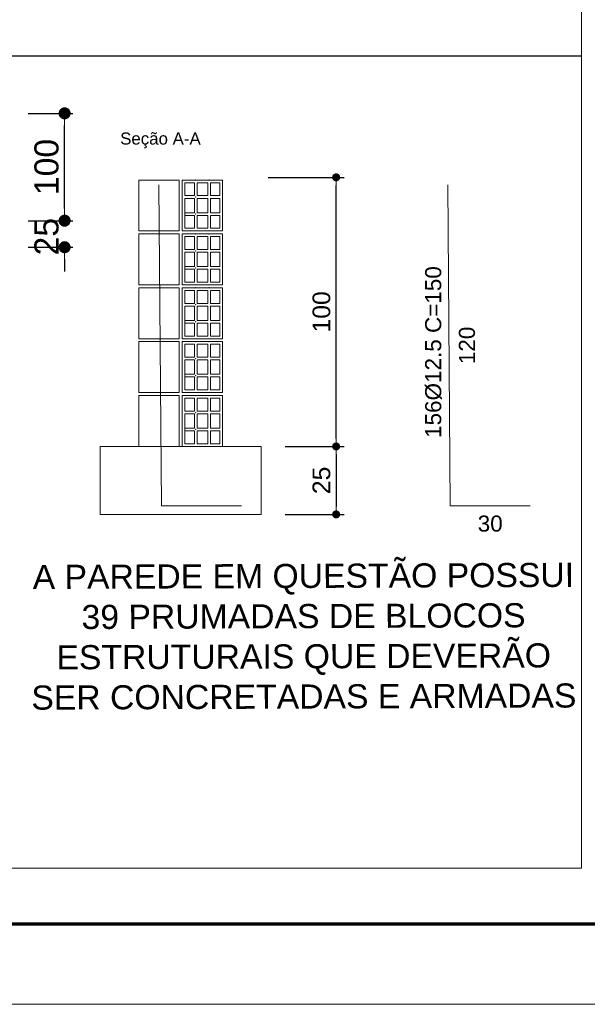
# Model space of a CAD drawing. Header units: millimetres. Extents: x 83 to 471, y -739 to 93.
# Tile 42 of 185: x 187.54 to 194.59, y -640.96 to -628.72. Entities that reach past the tile are written whole.
import ezdxf
from ezdxf.enums import TextEntityAlignment as Align

# ---------------------------------------------------------------- set-up
doc = ezdxf.new("R2010")
doc.units = ezdxf.units.MM
for name, color, linetype, lineweight in [('__MAGNUS.Cota', 30, 'Continuous', 9), ('__MAGNUS.Margem', 7, 'Continuous', 70), ('__MAGNUS.Selo', 7, 'Continuous', 30), ('COTAS', 250, 'Continuous', 5), ('PECA_COMPLETA', 7, 'Continuous', 0), ('SEC_CONT_VIG_CONCRETO_CORTE', 7, 'Continuous', 9), ('SEC_REF_TXT_NOMES', 7, 'Continuous', 9), ('SEC_REF_TXT_POSICOES_ARM_ESTRIBOS', 7, 'Continuous', 9), ('SECAO_VERTICAL', 7, 'Continuous', 0)]:
    doc.layers.add(name, color=color, linetype=linetype, lineweight=lineweight)
doc.layers.add('PGCR_Arq_TEXTO', color=7, linetype='Continuous')
doc.styles.add('Arial', font='arial.ttf')
doc.styles.add('Arial Narrow', font='ARIALN.TTF')
doc.dimstyles.new('Copy of UM_75.000000', dxfattribs={"dimtxt": 0.3, "dimasz": 0.15, "dimexe": 0.1, "dimexo": 0.3, "dimgap": 0.07, "dimtad": 1, "dimdec": 0, "dimlfac": 75, "dimzin": 0, "dimdsep": 46, "dimtxsty": 'Arial', "dimblk": 'DOT', "dimcen": 0.09, "dimdle": 0.1, "dimclrd": 30, "dimclre": 30, "dimclrt": 7, "dimadec": 1, "dimazin": 2, "dimtfac": 1, "dimtdec": 0, "dimtofl": 0, "dimtmove": 0, "dimatfit": 3, "dimldrblk": 'DOT', "dimfxl": 1, "dimtolj": 1, "dimarcsym": 0})
doc.dimstyles.new('UM_30.000000', dxfattribs={"dimtxt": 0.22, "dimasz": 0.1, "dimexe": 0.1, "dimexo": 0.3, "dimgap": 0.07, "dimtad": 1, "dimdec": 0, "dimlfac": 30, "dimzin": 0, "dimdsep": 46, "dimtxsty": 'Arial', "dimblk": 'DOT', "dimcen": 0.09, "dimdle": 0.1, "dimclrd": 30, "dimclre": 30, "dimclrt": 256, "dimadec": 1, "dimazin": 2, "dimtfac": 1, "dimtdec": 0, "dimtofl": 0, "dimtmove": 0, "dimatfit": 3, "dimldrblk": 'DOT', "dimfxl": 1, "dimtolj": 1, "dimarcsym": 0})

# ---------------------------------------------------------------- blocks, each defined once
blk = doc.blocks.new('*U1866')
at = {"layer": '__MAGNUS.Margem', "linetype": 'Continuous'}
blk.add_line((-980.92, -2.28), (173.08, -2.28), dxfattribs=at)
at = {"layer": '__MAGNUS.Margem', "lineweight": 9}
blk.add_line((-1005.92, -12.28), (183.08, -12.28), dxfattribs=at)
at = {"layer": '__MAGNUS.Selo', "style": 'Arial Narrow', "width": 1}
for tag, height, p in [('PROPRIETÁRIO', 3.4, (17.21, 48.91)), ('EDIFICAÇÃORESIDENCIAL', 3.4, (17.21, 40.61)), ('ESTRUTURAL', 3.4, (17.8, 20.69)), ('ANTEPROJETO', 2.43, (111.69, 13.5)), ('ARQ01/01', 5.5, (139.44, 9.5)), ('INDICADA', 2.43, (111.53, 8))]:
    blk.add_attdef(tag, text='', height=height, dxfattribs=at).set_placement(p, align=Align.MIDDLE_LEFT)
at = {"layer": '__MAGNUS.Selo', "lineweight": 30, "flags": 104}
for tag, p in [('ENDEREÇODAOBRA', (17.21, 33.54)), ('ENDEREÇODAOBRA', (17.21, 27.87)), ('TÍTULO', (17.21, 10.8))]:
    blk.add_attdef(tag, text='', height=3.4, dxfattribs=at).set_placement(p, align=Align.MIDDLE_LEFT)
blk = doc.blocks.new('_DOT')
at = {"layer": '__MAGNUS.Cota', "linetype": 'ByBlock'}
blk.add_line((-0.5, 0), (-1, 0), dxfattribs=at)
at = {"layer": '__MAGNUS.Cota', "linetype": 'ByBlock', "const_width": 0.5}
blk.add_lwpolyline([(-0.25, 0, 1), (0.25, 0, 1)], format="xyb", close=True, dxfattribs=at)
blk = doc.blocks.new('*D4580')
at = {"layer": 'COTAS', "color": 30, "lineweight": -2}
for p, q in [((188.095, -631.069), (188.095, -630.919)), ((187.64, -631.219), (188.195, -631.219)), ((187.64, -631.549), (188.195, -631.549)), ((188.095, -631.699), (188.095, -631.849))]:
    blk.add_line(p, q, dxfattribs=at)
at = {"layer": 'Defpoints', "color": 0}
for p in [(187.34, -631.219), (188.095, -631.219), (187.34, -631.549)]:
    blk.add_point(p, dxfattribs=at)
at = {"layer": 'COTAS', "color": 30, "linetype": 'ByBlock', "lineweight": -2, "xscale": 0.15, "yscale": 0.15, "zscale": 0.15}
for p, rotation in [((188.095, -631.219), 270), ((188.095, -631.549), 90)]:
    blk.add_blockref('_DOT', p, dxfattribs=dict(at, rotation=rotation))
at = {"layer": 'COTAS', "color": 7, "insert": (187.871, -631.418), "char_height": 0.3, "attachment_point": 5, "rotation": 90, "style": 'Arial'}
blk.add_mtext('\\A1;25', dxfattribs=at)
blk = doc.blocks.new('*D4581')
at = {"layer": 'COTAS', "color": 30, "lineweight": -2}
for p, q in [((187.64, -629.884), (188.195, -629.884)), ((188.095, -631.069), (188.095, -630.034)), ((187.64, -631.219), (188.195, -631.219))]:
    blk.add_line(p, q, dxfattribs=at)
at = {"layer": 'Defpoints', "color": 0}
for p in [(187.34, -629.884), (188.095, -629.884), (187.34, -631.219)]:
    blk.add_point(p, dxfattribs=at)
at = {"layer": 'COTAS', "color": 30, "linetype": 'ByBlock', "lineweight": -2, "xscale": 0.15, "yscale": 0.15, "zscale": 0.15}
for p, rotation in [((188.095, -629.884), 90), ((188.095, -631.219), 270)]:
    blk.add_blockref('_DOT', p, dxfattribs=dict(at, rotation=rotation))
at = {"layer": 'COTAS', "color": 7, "insert": (187.871, -630.551), "char_height": 0.3, "attachment_point": 5, "rotation": 90, "style": 'Arial'}
blk.add_mtext('\\A1;100', dxfattribs=at)
blk = doc.blocks.new('*D4756')
at = {"layer": 'Defpoints', "color": 0}
for p in [(192.856, -630.774), (192.887, -634.767), (193.269, -634.767)]:
    blk.add_point(p, dxfattribs=at)
at = {"layer": 'COTAS', "insert": (193.097, -632.77), "char_height": 0.2, "attachment_point": 5, "rotation": 90, "style": 'Arial'}
blk.add_mtext('\\A1;120', dxfattribs=at)
blk = doc.blocks.new('DOT')
at = {"color": 0, "linetype": 'ByBlock'}
blk.add_line((-0.5, 0), (-1, 0), dxfattribs=at)
at = {"color": 0, "linetype": 'ByBlock', "const_width": 0.5}
blk.add_lwpolyline([(-0.25, 0, 1), (0.25, 0, 1)], format="xyb", close=True, dxfattribs=at)
blk = doc.blocks.new('*D4757')
at = {"layer": 'Defpoints', "color": 0}
for p in [(192.887, -634.767), (193.883, -634.767), (192.887, -635.159)]:
    blk.add_point(p, dxfattribs=at)
at = {"layer": 'COTAS', "insert": (193.385, -634.987), "char_height": 0.2, "attachment_point": 5, "style": 'Arial'}
blk.add_mtext('\\A1;30', dxfattribs=at)
blk = doc.blocks.new('*D4758')
at = {"layer": 'COTAS', "color": 30, "lineweight": -2}
for p, q in [((190.837, -634.027), (191.57, -634.027)), ((191.47, -634.127), (191.47, -634.772)), ((190.837, -634.872), (191.57, -634.872))]:
    blk.add_line(p, q, dxfattribs=at)
at = {"layer": 'Defpoints', "color": 0}
for p in [(190.537, -634.027), (190.537, -634.872), (191.47, -634.872)]:
    blk.add_point(p, dxfattribs=at)
at = {"layer": 'COTAS', "color": 30, "linetype": 'ByBlock', "lineweight": -2, "xscale": 0.1, "yscale": 0.1, "zscale": 0.1}
for p, rotation in [((191.47, -634.027), 90), ((191.47, -634.872), 270)]:
    blk.add_blockref('_DOT', p, dxfattribs=dict(at, rotation=rotation))
at = {"layer": 'COTAS', "insert": (191.288, -634.449), "char_height": 0.22, "attachment_point": 5, "rotation": 90, "style": 'Arial'}
blk.add_mtext('\\A1;25', dxfattribs=at)
blk = doc.blocks.new('*D4759')
at = {"layer": 'COTAS', "color": 30, "lineweight": -2}
for p, q in [((190.627, -630.68), (191.57, -630.68)), ((191.47, -633.927), (191.47, -630.78)), ((190.837, -634.027), (191.57, -634.027))]:
    blk.add_line(p, q, dxfattribs=at)
at = {"layer": 'Defpoints', "color": 0}
for p in [(190.327, -630.68), (191.47, -630.68), (190.537, -634.027)]:
    blk.add_point(p, dxfattribs=at)
at = {"layer": 'COTAS', "color": 30, "linetype": 'ByBlock', "lineweight": -2, "xscale": 0.1, "yscale": 0.1, "zscale": 0.1}
for p, rotation in [((191.47, -630.68), 90), ((191.47, -634.027), 270)]:
    blk.add_blockref('_DOT', p, dxfattribs=dict(at, rotation=rotation))
at = {"layer": 'COTAS', "insert": (191.288, -632.353), "char_height": 0.22, "attachment_point": 5, "rotation": 90, "style": 'Arial'}
blk.add_mtext('\\A1;100', dxfattribs=at)
blk = doc.blocks.new('G$CC5A6DD05')
at = {"layer": 'SECAO_VERTICAL'}
for p, q in [((0.5, 0), (0, 0)), ((0.15, -0.033), (0.15, -0.194)), ((0.183, -0.033), (0.183, -0.194)), ((0.317, -0.033), (0.317, -0.194)), ((0.35, -0.033), (0.35, -0.194)), ((0.033, -0.194), (0.15, -0.194)), ((0.033, -0.228), (0.15, -0.228)), ((0.15, -0.228), (0.15, -0.406)), ((0.183, -0.194), (0.317, -0.194)), ((0.183, -0.228), (0.183, -0.406)), ((0.183, -0.228), (0.317, -0.228)), ((0.317, -0.228), (0.317, -0.406)), ((0.35, -0.194), (0.467, -0.194)), ((0.35, -0.228), (0.35, -0.406)), ((0.35, -0.228), (0.467, -0.228)), ((0.033, -0.406), (0.15, -0.406)), ((0.033, -0.439), (0.15, -0.439)), ((0.15, -0.439), (0.15, -0.6)), ((0.183, -0.406), (0.317, -0.406)), ((0.183, -0.439), (0.183, -0.6)), ((0.183, -0.439), (0.317, -0.439)), ((0.317, -0.439), (0.317, -0.6)), ((0.35, -0.406), (0.467, -0.406)), ((0.35, -0.439), (0.35, -0.6)), ((0.35, -0.439), (0.467, -0.439))]:
    blk.add_line(p, q, dxfattribs=at)
blk.add_lwpolyline([(0, -0.633), (0.5, -0.633), (0.5, 0), (0, 0), (0, -0.633)], close=True, dxfattribs=at)
for points in [[(0.15, -0.033), (0.033, -0.033), (0.033, -0.194)], [(0.317, -0.033), (0.183, -0.033)], [(0.467, -0.194), (0.467, -0.033), (0.35, -0.033)], [(0.033, -0.228), (0.033, -0.6)], [(0.467, -0.406), (0.467, -0.228)], [(0.35, -0.6), (0.467, -0.6), (0.467, -0.439)], [(0.033, -0.6), (0.15, -0.6)], [(0.183, -0.6), (0.317, -0.6)]]:
    blk.add_lwpolyline(points, dxfattribs=at)
for p in [(0.167, 0), (0.333, 0), (0.167, -0.211), (0.167, -0.422)]:
    blk.add_point(p, dxfattribs=at)

msp = doc.modelspace()

# ---------------------------------------------------------------- linework, layer by layer
msp.add_line((194.51797, -629.17112), (96.62457, -629.17112))
at = {"layer": 'PECA_COMPLETA'}
msp.add_lwpolyline([(194.51797, -639.2695), (96.62457, -639.2695), (96.62457, -557.92932), (194.51797, -557.92932)], close=True, dxfattribs=at)
for points in [[(189.26752, -630.77377), (189.29791, -634.76713), (190.29389, -634.76713)], [(192.8563, -630.77377), (192.88669, -634.76713), (193.88266, -634.76713)]]:
    msp.add_lwpolyline(points, dxfattribs=at)
at = {"layer": 'SEC_CONT_VIG_CONCRETO_CORTE'}
msp.add_lwpolyline([(190.5371, -634.02679), (188.5371, -634.02679), (188.5371, -634.87155), (190.5371, -634.87155), (190.5371, -634.02679)], close=True, dxfattribs=at)
at = {"layer": 'SECAO_VERTICAL'}
for points in [[(189.01752, -631.34679), (189.51752, -631.34679), (189.51752, -630.71346), (189.01752, -630.71346), (189.01752, -631.34679)], [(189.55775, -631.34679), (190.05775, -631.34679), (190.05775, -630.71346), (189.55775, -630.71346), (189.55775, -631.34679)], [(189.01752, -632.01679), (189.51752, -632.01679), (189.51752, -631.38346), (189.01752, -631.38346), (189.01752, -632.01679)], [(189.55775, -632.01679), (190.05775, -632.01679), (190.05775, -631.38346), (189.55775, -631.38346), (189.55775, -632.01679)], [(189.01752, -632.68679), (189.51752, -632.68679), (189.51752, -632.05346), (189.01752, -632.05346), (189.01752, -632.68679)], [(189.55775, -632.68679), (190.05775, -632.68679), (190.05775, -632.05346), (189.55775, -632.05346), (189.55775, -632.68679)], [(189.01752, -633.35679), (189.51752, -633.35679), (189.51752, -632.72346), (189.01752, -632.72346), (189.01752, -633.35679)], [(189.55775, -633.35679), (190.05775, -633.35679), (190.05775, -632.72346), (189.55775, -632.72346), (189.55775, -633.35679)], [(189.01752, -634.02679), (189.51752, -634.02679), (189.51752, -633.39346), (189.01752, -633.39346), (189.01752, -634.02679)], [(189.55775, -634.02679), (190.05775, -634.02679), (190.05775, -633.39346), (189.55775, -633.39346), (189.55775, -634.02679)]]:
    msp.add_lwpolyline(points, close=True, dxfattribs=at)

# ---------------------------------------------------------------- block references
for p in [(189.55775, -630.71346), (189.55775, -631.38346), (189.55775, -632.05346), (189.55775, -632.72346), (189.55775, -633.39346)]:
    msp.add_blockref('G$CC5A6DD05', p)
at = {"layer": '__MAGNUS.Selo', "color": 7, "true_color": 0xffffff, "xscale": 0.0999999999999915, "yscale": 0.0999999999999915, "zscale": 0.0999999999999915}
msp.add_blockref('*U1866', (194.62889, -639.73632), dxfattribs=at)

# ---------------------------------------------------------------- texts
at = {"layer": 'PGCR_Arq_TEXTO', "insert": (191.06587, -636.38884), "char_height": 0.35, "width": 7.0337434, "attachment_point": 5, "rotation": 0.229093, "style": 'Arial'}
msp.add_mtext('{\\H0.857143x;A PAREDE EM QUESTÃO POSSUI 39 PRUMADAS DE BLOCOS ESTRUTURAIS QUE DEVERÃO SER CONCRETADAS E ARMADAS}', dxfattribs=at)
at = {"layer": 'SEC_REF_TXT_NOMES', "style": 'Arial'}
msp.add_text('Seção A-A', height=0.15, dxfattribs=at).set_placement((188.78501, -630.27218))
at = {"layer": 'SEC_REF_TXT_POSICOES_ARM_ESTRIBOS', "style": 'Arial'}
msp.add_text('156%%c12.5 C=150', height=0.2, rotation=90, dxfattribs=at).set_placement((192.77634, -633.92079))

# ---------------------------------------------------------------- dimensions: what is measured, and where the dimension line sits
at = {"layer": 'COTAS'}
for base, p1, p2, dimstyle, override, picture, middle in [((188.09466, -629.88361), (187.33956, -631.21895), (187.33956, -629.88361), 'Copy of UM_75.000000', {"dimtmove": 1}, '*D4581', (187.87149, -630.55128)), ((193.26898, -634.76713), (192.8563, -630.77377), (192.88669, -634.76713), 'UM_30.000000', {"dimtxt": 0.2, "dimtxsty": 'Arial', "dimse1": 1, "dimse2": 1, "dimsd1": 1, "dimsd2": 1, "dimldrblk": 'DOT'}, '*D4756', (193.09687, -632.77045))]:
    dim = msp.add_linear_dim(base=base, p1=p1, p2=p2, angle=90, dimstyle=dimstyle, override=override, dxfattribs=at)
    dim.commit()
    dim.dimension.update_dxf_attribs({"geometry": picture, "text_midpoint": middle})
for base, p2, picture, middle in [((191.47002, -630.68013), (190.32733, -630.68013), '*D4759', (191.28769, -632.35346)), ((191.47002, -634.87155), (190.5371, -634.87155), '*D4758', (191.28769, -634.44917))]:
    dim = msp.add_linear_dim(base=base, p1=(190.5371, -634.02679), p2=p2, angle=90, dimstyle='UM_30.000000', dxfattribs=at)
    dim.commit()
    dim.dimension.update_dxf_attribs({"geometry": picture, "text_midpoint": middle})
dim = msp.add_linear_dim(base=(188.09466, -631.21895), p1=(187.33956, -631.54895), p2=(187.33956, -631.21895), angle=90, dimstyle='Copy of UM_75.000000', dxfattribs=at)
dim.commit()
dim.dimension.update_dxf_attribs({"geometry": '*D4580', "text_midpoint": (188.09466, -631.41796), "dimtype": 160})
dim = msp.add_linear_dim(base=(192.88669, -635.15869), p1=(193.88266, -634.76713), p2=(192.88669, -634.76713), dimstyle='UM_30.000000', override={"dimtxt": 0.2, "dimtxsty": 'Arial', "dimse1": 1, "dimse2": 1, "dimsd1": 1, "dimsd2": 1, "dimldrblk": 'DOT'}, dxfattribs=at)
dim.commit()
dim.dimension.update_dxf_attribs({"geometry": '*D4757', "text_midpoint": (193.38468, -634.98651)})

doc.saveas('drawing.dxf')
